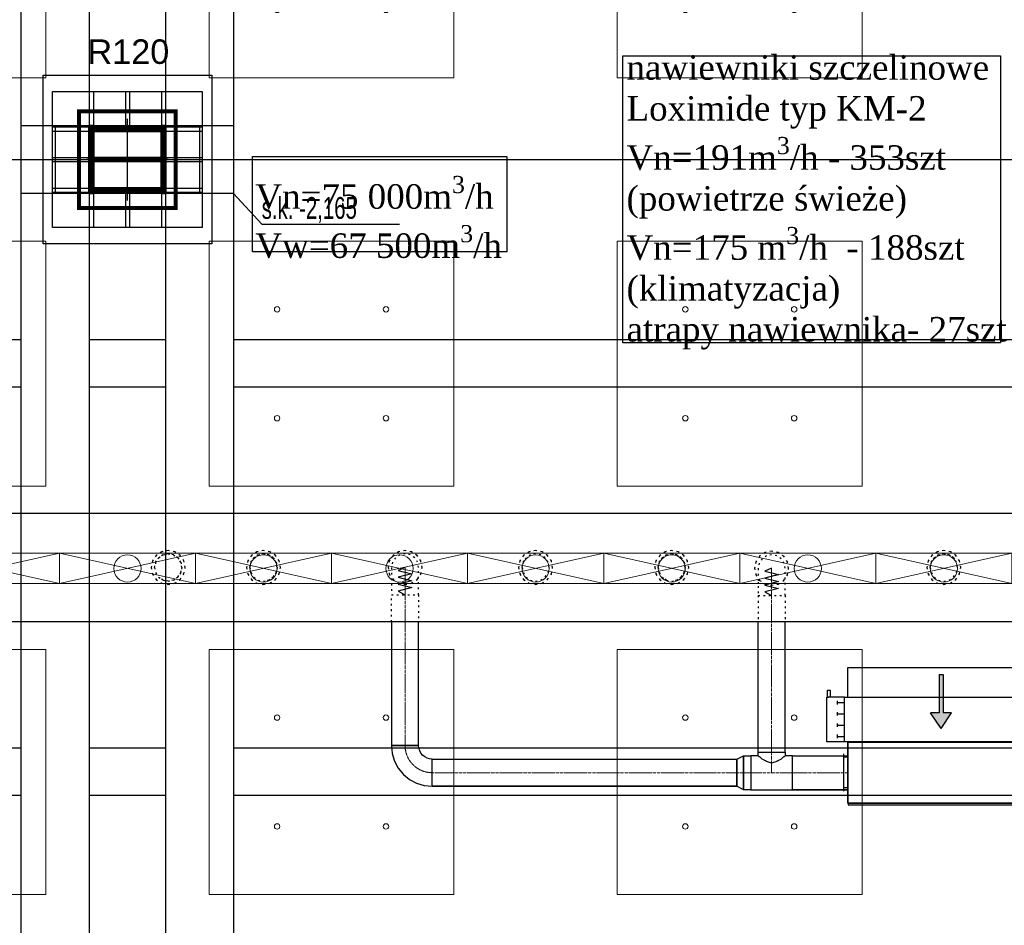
# Model space of a CAD drawing. Header units: centimetres. Extents: x -228435 to 46820, y -89367 to 152985.
# Tile 255 of 256: x -11332 to -4096, y 23374 to 30028. Entities that reach past the tile are written whole.
import ezdxf

# ---------------------------------------------------------------- set-up
doc = ezdxf.new("R2010")
doc.units = ezdxf.units.CM
doc.header["$LTSCALE"] = 50
doc.header["$PDMODE"] = 35
doc.header["$PDSIZE"] = 0.1
for name, pattern in [('CADVENT_CENTERLINE', [9.9, 7.4, -1, 0.5, -1]), ('CADVENT_HIDDEN', [0.8, 0.25, -0.55]), ('Kondygnacja  -0_5$0$HIDDEN', [9.525, 6.35, -3.175]), ('Kondygnacja  -0_5$0$HIDDEN2', [4.7625, 3.175, -1.5875]), ('Osie rzutów$0$DASHDOT2', [12.7, 6.35, -3.175, 0, -3.175])]:
    doc.linetypes.add(name, pattern=pattern)
doc.layers.get('0').update_dxf_attribs({"color": 8})
doc.layers.get('DEFPOINTS').update_dxf_attribs({"color": 8})
for name, color, linetype in [('01-103-Went PP_poziom-0_5$0$L_Nawiew', 250, 'Continuous'), ('bgde-nawiewEXP', 250, 'Continuous'), ('bgde-nawiewHIDDEN', 250, 'Continuous'), ('bgde-wywiewSOL', 5, 'Continuous'), ('bgde_AJ_opis', 7, 'Continuous'), ('Kondygnacja  -0_5$0$ARCH_GK', 8, 'Continuous'), ('Kondygnacja  -0_5$0$ARCH_INFO_ODPORNOŚĆ OGNIOWA', 8, 'Continuous'), ('Kondygnacja  -0_5$0$ARCH_KONSTR_POWYŻEJ RZUTU', 8, 'Kondygnacja  -0_5$0$HIDDEN'), ('Kondygnacja  -0_5$0$ARCH_KONSTR_POWYŻEJ RZUTU_IST', 8, 'Kondygnacja  -0_5$0$HIDDEN2'), ('Kondygnacja  -0_5$0$ARCH_KONSTRUKCJA_NIEWIDOCZNA', 8, 'Continuous'), ('Kondygnacja  -0_5$0$ARCH_OKŁADZINA', 8, 'Continuous'), ('Kondygnacja  -0_5$0$ARCH_SŁUPY', 8, 'Continuous'), ('Osie rzutów$0$ARCH_INFO_OSIE_IST', 8, 'Osie rzutów$0$DASHDOT2'), ('Osie rzutów$0$ARCH_INFO_OSIE_OPISY_IST', 8, 'Continuous')]:
    doc.layers.add(name, color=color, linetype=linetype)
for name, color, linetype, lineweight in [('bgde-nawiewCEN', 7, 'Continuous', 13), ('bgde_nawiewnik', 11, 'Continuous', 5), ('Kondygnacja  -0_5$0$ARCH_INFO_WYMIARY', 8, 'Continuous', 9), ('SU Lampy kwadratowe  -05$0$ARCH_SUFITY_PODWIESZANE', 8, 'Continuous', 9)]:
    doc.layers.add(name, color=color, linetype=linetype, lineweight=lineweight)
doc.styles.add('Kondygnacja  -0_5$0$Arial', font='ARIAL.TTF')
doc.styles.add('Kondygnacja  -0_5$0$BIKTS', font='bikromsw.shx', dxfattribs={"width": 0.8})
doc.styles.add('Kondygnacja  -0_5$0$Romans', font='Romans.shx', dxfattribs={"width": 0.7})
doc.dimstyles.new('Kondygnacja  -0_5$0$Wymiary 1-100', dxfattribs={"dimtxt": 12, "dimasz": 10, "dimexe": 5, "dimexo": 0, "dimgap": 4, "dimtad": 1, "dimrnd": 0.5, "dimzin": 12, "dimdsep": 46, "dimtxsty": 'Kondygnacja  -0_5$0$Romans', "dimblk": 'Kondygnacja  -0_5$0$_Oblique', "dimcen": 10, "dimdle": 10, "dimclrt": 55, "dimazin": 0, "dimtfac": 1, "dimtmove": 1, "dimatfit": 3, "dimfxl": 8, "dimfxlon": 1, "dimtolj": 1, "dimtzin": 0, "dimarcsym": 0})
pattern_1 = [(45, (-1133.3117, -3177.9858), (-0.6735192, 0.6735192), [])]

# ---------------------------------------------------------------- blocks, each defined once
blk = doc.blocks.new('Osie rzutów')
at = {"layer": 'Osie rzutów$0$ARCH_INFO_OSIE_IST', "ltscale": 10}
for p, q in [((11060, 12510), (11060, 4623.26)), ((11660, 12510), (11660, 4623.26)), ((11060, 7370), (11060, 7430)), ((4436.04, 7400), (15156.54, 7400)), ((11090, 7400), (11030, 7400))]:
    blk.add_line(p, q, dxfattribs=at)
blk = doc.blocks.new('SU Lampy kwadratowe  -05$0$moduł sufitu')
at = {"layer": 'SU Lampy kwadratowe  -05$0$ARCH_SUFITY_PODWIESZANE'}
for points in [[(60, -60), (240, -60), (240, -240), (60, -240)], [(360, -60), (540, -60), (540, -240), (360, -240)], [(60, -360), (240, -360), (240, -540), (60, -540)], [(360, -360), (540, -360), (540, -540), (360, -540)]]:
    blk.add_lwpolyline(points, close=True, dxfattribs=at)
for centre in [(110, -110), (190, -110), (410, -110), (490, -110), (110, -190), (190, -190), (410, -190), (490, -190), (110, -410), (190, -410), (410, -410), (490, -410), (110, -490), (190, -490), (410, -490), (490, -490)]:
    blk.add_circle(centre, 2, dxfattribs=at)
blk = doc.blocks.new('SU Lampy kwadratowe  -05')
at = {"layer": 'SU Lampy kwadratowe  -05$0$ARCH_SUFITY_PODWIESZANE'}
for points in [[(11120, 7340), (11300, 7340), (11300, 7160), (11120, 7160)], [(11420, 7340), (11600, 7340), (11600, 7160), (11420, 7160)], [(11120, 7040), (11300, 7040), (11300, 6860), (11120, 6860)], [(11420, 7040), (11600, 7040), (11600, 6860), (11420, 6860)]]:
    blk.add_lwpolyline(points, close=True, dxfattribs=at)
for centre in [(11170, 7290), (11250, 7290), (11470, 7290), (11550, 7290), (11170, 7210), (11250, 7210), (11470, 7210), (11550, 7210), (11170, 6990), (11250, 6990), (11470, 6990), (11550, 6990), (11170, 6910), (11250, 6910), (11470, 6910), (11550, 6910)]:
    blk.add_circle(centre, 2, dxfattribs=at)
for p in [(10460, 8000), (11060, 8000), (10460, 7400)]:
    blk.add_blockref('SU Lampy kwadratowe  -05$0$moduł sufitu', p, dxfattribs=at)
blk = doc.blocks.new('Kondygnacja  -0_5$0$słup_kwadrat')
at = {"layer": 'Kondygnacja  -0_5$0$ARCH_SŁUPY', "lineweight": 40}
h = blk.add_hatch(dxfattribs=at)
h.set_pattern_fill('ANSI31', color=256, scale=0.3, style=0)
h.set_pattern_definition(pattern_1)
h.paths.add_polyline_path([(36, 34), (39, 34), (39, 84), (36, 84)])
h = blk.add_hatch(dxfattribs=at)
h.set_pattern_fill('ANSI31', color=256, scale=0.3, style=0)
h.set_pattern_definition(pattern_1)
h.paths.add_polyline_path([(89, 80), (89, 83), (39, 83), (39, 80)])
h = blk.add_hatch(dxfattribs=at)
h.set_pattern_fill('ANSI31', color=256, scale=0.3, style=0)
h.set_pattern_definition(pattern_1)
h.paths.add_polyline_path([(89, 34), (92, 34), (92, 84), (89, 84)])
h = blk.add_hatch(dxfattribs=at)
h.set_pattern_fill('ANSI31', color=256, scale=0.3, style=0)
h.set_pattern_definition(pattern_1)
h.paths.add_polyline_path([(89, 57.5), (89, 60.5), (39, 60.5), (39, 57.5)])
h = blk.add_hatch(dxfattribs=at)
h.set_pattern_fill('ANSI31', color=256, scale=0.3, style=0)
h.set_pattern_definition(pattern_1)
h.paths.add_polyline_path([(89, 35), (89, 38), (39, 38), (39, 35)])
at = {"layer": 'Kondygnacja  -0_5$0$ARCH_KONSTRUKCJA_NIEWIDOCZNA'}
blk.add_lwpolyline([(119, 109), (119, 9), (9, 9), (9, 109)], close=True, dxfattribs=at)
for points in [[(36, 109), (36, 84)], [(39, 109), (39, 84)], [(62.5, 109), (62.5, 83)], [(65.5, 109), (65.5, 83)], [(89, 109), (89, 84)], [(92, 109), (92, 84)], [(9, 83), (36, 83)], [(9, 80), (36, 80)], [(92, 83), (119, 83)], [(92, 80), (119, 80)], [(9, 60.5), (36, 60.5)], [(92, 60.5), (119, 60.5)], [(9, 57.5), (36, 57.5)], [(92, 57.5), (119, 57.5)], [(9, 38), (36, 38)], [(92, 38), (119, 38)], [(9, 35), (36, 35)], [(36, 34), (36, 9)], [(39, 34), (39, 9)], [(62.5, 35), (62.5, 9)], [(65.49, 35), (65.49, 9)], [(89, 34), (89, 9)], [(92, 35), (119, 35)], [(92, 34), (92, 9)]]:
    blk.add_lwpolyline(points, dxfattribs=at)
at = {"layer": 'Kondygnacja  -0_5$0$ARCH_OKŁADZINA'}
blk.add_lwpolyline([(2, 121), (126, 121), (126, -3), (2, -3)], close=True, dxfattribs=at)
at = {"layer": 'Kondygnacja  -0_5$0$ARCH_SŁUPY', "lineweight": 40}
for p, q in [((39, 60.5), (89, 60.5)), ((89, 57.5), (39, 57.5))]:
    blk.add_line(p, q, dxfattribs=at)
at = {"layer": 'Kondygnacja  -0_5$0$ARCH_SŁUPY', "lineweight": 50, "const_width": 3}
blk.add_lwpolyline([(28.5, 94.5), (99.5, 94.5), (99.5, 23.5), (28.5, 23.5)], close=True, dxfattribs=at)
at = {"layer": 'Kondygnacja  -0_5$0$ARCH_SŁUPY', "lineweight": 40}
for points in [[(36, 84), (39, 84), (39, 34), (36, 34)], [(89, 84), (92, 84), (92, 34), (89, 34)]]:
    blk.add_lwpolyline(points, close=True, dxfattribs=at)
for points in [[(89, 83), (39, 83)], [(39, 80), (89, 80)], [(89, 38), (39, 38)], [(39, 35), (89, 35)]]:
    blk.add_lwpolyline(points, dxfattribs=at)
blk = doc.blocks.new('Kondygnacja  -0_5$0$konstrukcja istniejąca -0.5')
at = {"layer": 'Kondygnacja  -0_5$0$ARCH_KONSTR_POWYŻEJ RZUTU_IST', "ltscale": 10}
for points in [[(10982, 7425), (10982, 8575)], [(11032, 8575), (11032, 7425)], [(11088, 8575), (11088, 7425)], [(11138, 8575), (11138, 7425)], [(11138, 7375), (10982, 7375), (10982, 7425), (11138, 7425), (11138, 7375)], [(10982, 6225), (10982, 7375)], [(11032, 7375), (11032, 6225)], [(11088, 7375), (11088, 6225)], [(11138, 7375), (11138, 6225)], [(9938, 7267.89), (10982, 7267.89)], [(11032, 7267.89), (11088, 7267.89)], [(11138, 7267.89), (12182, 7267.89)], [(10982, 7232.89), (9938, 7232.89)], [(11088, 7232.89), (11032, 7232.89)], [(12182, 7232.89), (11138, 7232.89)], [(9938, 6967.89), (10982, 6967.89)], [(11032, 6967.89), (11088, 6967.89)], [(11138, 6967.89), (12182, 6967.89)], [(10982, 6932.89), (9938, 6932.89)], [(11088, 6932.89), (11032, 6932.89)], [(12182, 6932.89), (11138, 6932.89)]]:
    blk.add_lwpolyline(points, dxfattribs=at)
at = {"layer": 'Kondygnacja  -0_5$0$ARCH_KONSTR_POWYŻEJ RZUTU_IST', "ltscale": 10, "elevation": 0}
for points in [[(11007, 7425), (11007, 7375)], [(11113, 7425), (11113, 7375)]]:
    blk.add_lwpolyline(points, dxfattribs=at)
at = {"layer": 'Kondygnacja  -0_5$0$ARCH_KONSTR_POWYŻEJ RZUTU_IST'}
blk.add_lwpolyline([(11138, 7375), (11158.69, 7352.53), (11259.84, 7352.53)], dxfattribs=at)
at = {"layer": 'Kondygnacja  -0_5$0$ARCH_KONSTR_POWYŻEJ RZUTU_IST', "style": 'Kondygnacja  -0_5$0$BIKTS', "width": 0.7}
blk.add_text('s.k. -2,165', height=16, dxfattribs=at).set_placement((11158.69, 7356.46))
blk = doc.blocks.new('Kondygnacja  -0_5$0$_Oblique')
at = {"color": 0, "linetype": 'ByBlock', "lineweight": -2}
blk.add_line((-0.5, -0.5), (0.5, 0.5), dxfattribs=at)
blk = doc.blocks.new('*D212')
at = {"layer": 'DEFPOINTS', "color": 0}
for p in [(-30586.3, 81900), (-30681.1, 12489.5), (9064, 12489.5)]:
    blk.add_point(p, dxfattribs=at)
at = {"layer": 'Kondygnacja  -0_5$0$ARCH_INFO_WYMIARY', "color": 0, "lineweight": -2}
for p, q in [((-30673.1, 81900), (-30686.1, 81900)), ((-30681.1, 81910), (-30681.1, 12479.5)), ((-30673.1, 12489.5), (-30686.1, 12489.5))]:
    blk.add_line(p, q, dxfattribs=at)
at = {"layer": 'Kondygnacja  -0_5$0$ARCH_INFO_WYMIARY', "color": 0, "lineweight": -2, "xscale": 10, "yscale": 10, "zscale": 10}
for p, rotation in [((-30681.1, 81900), 90), ((-30681.1, 12489.5), 270)]:
    blk.add_blockref('Kondygnacja  -0_5$0$_Oblique', p, dxfattribs=dict(at, rotation=rotation))
at = {"layer": 'Kondygnacja  -0_5$0$ARCH_INFO_WYMIARY', "color": 55, "insert": (-30691.1, 47194.8), "char_height": 12, "attachment_point": 5, "rotation": 90, "style": 'Kondygnacja  -0_5$0$Romans'}
blk.add_mtext('\\A1;69410.5', dxfattribs=at)
blk = doc.blocks.new('A$C066D7839')
at = {"layer": 'bgde_nawiewnik'}
for p, q in [((-50, -11.15), (-50, 11.15)), ((-50, 11.15), (50, 11.15)), ((-50, -11.15), (50, 11.15)), ((50, -11.15), (-50, 11.15)), ((50, 11.15), (50, -11.15)), ((50, -11.15), (-50, -11.15))]:
    blk.add_line(p, q, dxfattribs=at)
blk.add_circle((0, 0), 10, dxfattribs=at)
blk = doc.blocks.new('A$C5B3E7367')
at = {"layer": '01-103-Went PP_poziom-0_5$0$L_Nawiew'}
h = blk.add_hatch(color=256, dxfattribs=at)
h.paths.add_polyline_path([(215, 704), (215, 674), (331.7, 674), (331.7, 612.1), (445.9, 689), (331.7, 765.9), (331.7, 704)])
h.paths.add_polyline_path([(48.3, 704), (48.3, 674), (215, 674), (215, 704)])
for p, q in [((215, 1525), (165, 1525)), ((165, 1525), (165, 1505)), ((215, 1400), (215, 1530)), ((545, 1530), (215, 1530)), ((215, 1530), (215, 1515)), ((545, 1400), (545, 1530)), ((165, 1505), (215, 1505)), ((243.8, 1452), (268.8, 1452)), ((256.2, 1452), (256.2, 1400)), ((326.2, 1452), (351.2, 1452)), ((338.8, 1452), (338.8, 1400)), ((408.8, 1452), (433.8, 1452)), ((421.2, 1452), (421.2, 1400)), ((491.2, 1452), (516.2, 1452)), ((503.8, 1452), (503.8, 1400)), ((0, 1378), (215, 1378)), ((0, 0), (0, 1378)), ((545, 1400), (215, 1400)), ((215, 1400), (215, 1378)), ((215, 1378), (215, 0)), ((545, 0), (545, 1400)), ((445.9, 689), (331.7, 765.9)), ((331.7, 704), (331.7, 765.9)), ((48.3, 704), (331.7, 704)), ((48.3, 704), (48.3, 674)), ((48.3, 674), (331.7, 674)), ((445.9, 689), (331.7, 612.1)), ((331.7, 612.1), (331.7, 674)), ((215, 0), (0, 0)), ((215, 0), (545, 0))]:
    blk.add_line(p, q, dxfattribs=at)
blk = doc.blocks.new('A$C53CA46B8')
at = {"layer": 'bgde-wywiewSOL'}
for p, q in [((112.9, 511.1), (-162.1, 511.1)), ((-137.1, 481.1), (-137.1, 511.1)), ((87.9, 481.1), (87.9, 511.1)), ((200.4, 481.1), (-249.6, 481.1)), ((-249.6, 481.1), (-249.6, -878.9)), ((200.4, 481.1), (200.4, -878.9)), ((200.4, -878.9), (-249.6, -878.9)), ((112.9, -908.9), (-162.1, -908.9)), ((-137.1, -878.9), (-137.1, -908.9)), ((87.9, -878.9), (87.9, -908.9))]:
    blk.add_line(p, q, dxfattribs=at)
at = {"layer": '01-103-Went PP_poziom-0_5$0$L_Nawiew'}
blk.add_blockref('A$C5B3E7367', (-794.6, -893.9), dxfattribs=at)

msp = doc.modelspace()

# ---------------------------------------------------------------- linework, layer by layer
at = {"layer": 'bgde-nawiewCEN', "linetype": 'CADVENT_CENTERLINE', "ltscale": 0.06}
for p, q in [((-8499.688, 26002.459), (-8499.688, 26002.933)), ((-8499.688, 26001.333), (-8499.688, 26002.459)), ((-8499.688, 25999.14), (-8499.688, 26001.333)), ((-8499.688, 25995.526), (-8499.688, 25999.14)), ((-8499.688, 25990.133), (-8499.688, 25995.526)), ((-8499.688, 25982.607), (-8499.688, 25990.133)), ((-8499.688, 25972.592), (-8499.688, 25982.607)), ((-5805.459, 25996.478), (-5805.459, 25996.952)), ((-5805.459, 25995.352), (-5805.459, 25996.478)), ((-5805.459, 25993.159), (-5805.459, 25995.352)), ((-5805.459, 25989.544), (-5805.459, 25993.159)), ((-5805.459, 25984.152), (-5805.459, 25989.544)), ((-5805.459, 25976.626), (-5805.459, 25984.152)), ((-8499.688, 25959.733), (-8499.688, 25972.592)), ((-8499.688, 25943.674), (-8499.688, 25959.733)), ((-8499.688, 25924.059), (-8499.688, 25943.674)), ((-8499.688, 25900.533), (-8499.688, 25924.059)), ((-5805.459, 25966.611), (-5805.459, 25976.626)), ((-5805.459, 25953.752), (-5805.459, 25966.611)), ((-5805.459, 25937.692), (-5805.459, 25953.752)), ((-5805.459, 25918.078), (-5805.459, 25937.692)), ((-5805.459, 25894.552), (-5805.459, 25918.078)), ((-8499.688, 25872.74), (-8499.688, 25900.533)), ((-8499.688, 25821.629), (-8499.688, 25872.74)), ((-5805.459, 25866.759), (-5805.459, 25894.552)), ((-5805.459, 25815.648), (-5805.459, 25866.759)), ((-8499.688, 25802.933), (-8499.688, 25821.629)), ((-8499.688, 24695.218), (-8499.688, 25802.933)), ((-5805.459, 25796.952), (-5805.459, 25815.648)), ((-5805.459, 24645.218), (-5805.459, 25796.952)), ((-5805.459, 24645.218), (-5805.459, 24495.218)), ((-6061.459, 24495.218), (-8299.688, 24495.218)), ((-5958.459, 24495.218), (-6061.459, 24495.218)), ((-5958.459, 24495.218), (-5805.459, 24495.218)), ((-5805.459, 24495.218), (-5652.459, 24495.218)), ((-5652.459, 24495.218), (-5246.078, 24495.218)), ((-5242.078, 24495.218), (-5246.078, 24495.218))]:
    msp.add_line(p, q, dxfattribs=at)
at = {"layer": 'bgde-nawiewCEN', "linetype": 'CADVENT_CENTERLINE', "ltscale": 0.06, "extrusion": (0, 0, -1)}
msp.add_arc((8299.688, 24695.218), 200, 270, 0, dxfattribs=at)
at = {"layer": 'bgde-nawiewEXP', "linetype": 'Continuous'}
for points in [[(-40588.801, 26403.234), (10635.702, 26403.234), (10635.702, 25603.234), (-40588.801, 25603.234)], [(-8599.688, 25603.234), (-8599.688, 24695.218), (-8593.924, 24636.691), (-8576.852, 24580.413), (-8549.129, 24528.547), (-8511.82, 24483.086), (-8466.359, 24445.777), (-8414.493, 24418.054), (-8358.215, 24400.982), (-8299.688, 24395.218), (-8299.688, 24595.218), (-8319.197, 24597.14), (-8337.956, 24602.83), (-8355.245, 24612.071), (-8370.399, 24624.507), (-8382.835, 24639.661), (-8392.076, 24656.95), (-8397.767, 24675.709), (-8399.688, 24695.218), (-8599.688, 24695.218), (-8599.688, 24695.218), (-8399.688, 24695.218), (-8399.688, 25603.234)], [(-5905.459, 24645.218), (-5705.459, 24645.218), (-5705.459, 25603.234)], [(-5905.459, 24645.218), (-5905.459, 25603.234)], [(-5905.459, 24620.218), (-5905.459, 24645.218), (-5705.459, 24645.218), (-5705.459, 24620.218)], [(-5652.459, 24370.218), (-5652.459, 24620.218), (-5246.078, 24620.218), (-5246.078, 24543.053)], [(-5246.078, 24370.218), (-5246.078, 24620.218), (-5242.078, 24620.218)], [(-8299.688, 24395.218), (-8299.688, 24595.218), (-6061.459, 24595.218), (-6061.459, 24395.218)], [(-5246.078, 24543.053), (-5246.078, 24583.606)], [(-5246.078, 24495.218), (-5246.078, 24543.053)], [(-5246.078, 24543.053), (-5246.078, 24495.218)], [(-5246.078, 24495.218), (-5246.078, 24447.383)], [(-5246.078, 24447.383), (-5246.078, 24495.218)], [(-8299.688, 24395.218), (-6061.459, 24395.218)], [(-6061.459, 24395.218), (-8299.688, 24395.218)], [(-6061.459, 24395.218), (-6061.459, 24402.83)], [(-5246.078, 24406.83), (-5246.078, 24447.383)], [(-5246.078, 24447.383), (-5246.078, 24406.83)], [(-5246.078, 24406.83), (-5246.078, 24379.733)], [(-5246.078, 24370.218), (-5246.078, 24406.83)], [(-5652.459, 24370.218), (-5246.078, 24370.218)], [(-5246.078, 24370.218), (-5652.459, 24370.218)], [(-5246.078, 24370.218), (-5242.078, 24370.218)]]:
    msp.add_lwpolyline(points, dxfattribs=at)
for points in [[(-5242.078, 24260.218), (-3882.078, 24260.218), (-3882.078, 24270.218), (-5242.078, 24270.218), (-5242.078, 24720.218), (-3882.078, 24720.218), (-3882.078, 24270.218), (-5242.078, 24270.218)], [(-6061.459, 24395.218), (-6061.459, 24595.218), (-6013.302, 24620.218), (-6013.302, 24370.218)], [(-6013.302, 24370.218), (-6013.302, 24620.218), (-5958.459, 24620.218), (-5958.459, 24370.218)], [(-5958.459, 24370.218), (-5652.459, 24370.218), (-5652.459, 24620.218), (-5705.459, 24620.218), (-5713.071, 24612.606), (-5719.463, 24610.703), (-5734.748, 24595.418), (-5761.205, 24583.606), (-5767.19, 24577.621), (-5805.459, 24566.228), (-5843.727, 24577.621), (-5849.713, 24583.606), (-5876.169, 24595.418), (-5891.454, 24610.703), (-5897.847, 24612.606), (-5905.459, 24620.218), (-5958.459, 24620.218), (-5958.459, 24379.733)]]:
    msp.add_lwpolyline(points, close=True, dxfattribs=at)
at = {"layer": 'bgde-nawiewHIDDEN', "linetype": 'CADVENT_HIDDEN'}
for points in [[(-10365.003, 26003.234), (-10355.488, 25955.399), (-10328.391, 25914.846), (-10287.838, 25887.749), (-10240.003, 25878.234), (-10192.167, 25887.749), (-10151.614, 25914.846), (-10124.518, 25955.399), (-10115.003, 26003.234), (-10124.518, 26051.069), (-10151.614, 26091.622), (-10192.167, 26118.719), (-10240.003, 26128.234), (-10287.838, 26118.719), (-10328.391, 26091.622), (-10355.488, 26051.069)], [(-10365.003, 26003.234), (-10355.488, 25955.399), (-10328.391, 25914.846), (-10287.838, 25887.749), (-10240.003, 25878.234), (-10192.167, 25887.749), (-10151.614, 25914.846), (-10124.518, 25955.399), (-10115.003, 26003.234), (-10124.518, 26051.069), (-10151.614, 26091.622), (-10192.167, 26118.719), (-10240.003, 26128.234), (-10287.838, 26118.719), (-10328.391, 26091.622), (-10355.488, 26051.069)], [(-9665.003, 26003.234), (-9655.488, 25955.399), (-9628.391, 25914.846), (-9587.838, 25887.749), (-9540.003, 25878.234), (-9492.167, 25887.749), (-9451.614, 25914.846), (-9424.518, 25955.399), (-9415.003, 26003.234), (-9424.518, 26051.069), (-9451.614, 26091.622), (-9492.167, 26118.719), (-9540.003, 26128.234), (-9587.838, 26118.719), (-9628.391, 26091.622), (-9655.488, 26051.069)], [(-9665.003, 26003.234), (-9655.488, 25955.399), (-9628.391, 25914.846), (-9587.838, 25887.749), (-9540.003, 25878.234), (-9492.167, 25887.749), (-9451.614, 25914.846), (-9424.518, 25955.399), (-9415.003, 26003.234), (-9424.518, 26051.069), (-9451.614, 26091.622), (-9492.167, 26118.719), (-9540.003, 26128.234), (-9587.838, 26118.719), (-9628.391, 26091.622), (-9655.488, 26051.069)], [(-8624.688, 26002.933), (-8615.173, 25955.098), (-8588.076, 25914.545), (-8547.523, 25887.448), (-8499.688, 25877.933), (-8451.853, 25887.448), (-8411.3, 25914.545), (-8384.203, 25955.098), (-8374.688, 26002.933), (-8384.203, 26050.768), (-8411.3, 26091.321), (-8451.853, 26118.418), (-8499.688, 26127.933), (-8547.523, 26118.418), (-8588.076, 26091.321), (-8615.173, 26050.768)], [(-8624.688, 26002.933), (-8615.173, 25955.098), (-8588.076, 25914.545), (-8547.523, 25887.448), (-8499.688, 25877.933), (-8451.853, 25887.448), (-8411.3, 25914.545), (-8384.203, 25955.098), (-8374.688, 26002.933), (-8384.203, 26050.768), (-8411.3, 26091.321), (-8451.853, 26118.418), (-8499.688, 26127.933), (-8547.523, 26118.418), (-8588.076, 26091.321), (-8615.173, 26050.768)], [(-7665.003, 26003.234), (-7655.488, 25955.399), (-7628.391, 25914.846), (-7587.838, 25887.749), (-7540.003, 25878.234), (-7492.167, 25887.749), (-7451.614, 25914.846), (-7424.518, 25955.399), (-7415.003, 26003.234), (-7424.518, 26051.069), (-7451.614, 26091.622), (-7492.167, 26118.719), (-7540.003, 26128.234), (-7587.838, 26118.719), (-7628.391, 26091.622), (-7655.488, 26051.069)], [(-7665.003, 26003.234), (-7655.488, 25955.399), (-7628.391, 25914.846), (-7587.838, 25887.749), (-7540.003, 25878.234), (-7492.167, 25887.749), (-7451.614, 25914.846), (-7424.518, 25955.399), (-7415.003, 26003.234), (-7424.518, 26051.069), (-7451.614, 26091.622), (-7492.167, 26118.719), (-7540.003, 26128.234), (-7587.838, 26118.719), (-7628.391, 26091.622), (-7655.488, 26051.069)], [(-6665.003, 26003.234), (-6655.488, 25955.399), (-6628.391, 25914.846), (-6587.838, 25887.749), (-6540.003, 25878.234), (-6492.167, 25887.749), (-6451.614, 25914.846), (-6424.518, 25955.399), (-6415.003, 26003.234), (-6424.518, 26051.069), (-6451.614, 26091.622), (-6492.167, 26118.719), (-6540.003, 26128.234), (-6587.838, 26118.719), (-6628.391, 26091.622), (-6655.488, 26051.069)], [(-6665.003, 26003.234), (-6655.488, 25955.399), (-6628.391, 25914.846), (-6587.838, 25887.749), (-6540.003, 25878.234), (-6492.167, 25887.749), (-6451.614, 25914.846), (-6424.518, 25955.399), (-6415.003, 26003.234), (-6424.518, 26051.069), (-6451.614, 26091.622), (-6492.167, 26118.719), (-6540.003, 26128.234), (-6587.838, 26118.719), (-6628.391, 26091.622), (-6655.488, 26051.069)], [(-5930.459, 25996.952), (-5920.944, 25949.116), (-5893.847, 25908.563), (-5853.294, 25881.467), (-5805.459, 25871.952), (-5757.623, 25881.467), (-5717.07, 25908.563), (-5689.974, 25949.116), (-5680.459, 25996.952), (-5689.974, 26044.787), (-5717.07, 26085.34), (-5757.623, 26112.437), (-5805.459, 26121.952), (-5853.294, 26112.437), (-5893.847, 26085.34), (-5920.944, 26044.787)], [(-5930.459, 25996.952), (-5920.944, 25949.116), (-5893.847, 25908.563), (-5853.294, 25881.467), (-5805.459, 25871.952), (-5757.623, 25881.467), (-5717.07, 25908.563), (-5689.974, 25949.116), (-5680.459, 25996.952), (-5689.974, 26044.787), (-5717.07, 26085.34), (-5757.623, 26112.437), (-5805.459, 26121.952), (-5853.294, 26112.437), (-5893.847, 26085.34), (-5920.944, 26044.787)], [(-4665.003, 26003.234), (-4655.488, 25955.399), (-4628.391, 25914.846), (-4587.838, 25887.749), (-4540.003, 25878.234), (-4492.167, 25887.749), (-4451.614, 25914.846), (-4424.518, 25955.399), (-4415.003, 26003.234), (-4424.518, 26051.069), (-4451.614, 26091.622), (-4492.167, 26118.719), (-4540.003, 26128.234), (-4587.838, 26118.719), (-4628.391, 26091.622), (-4655.488, 26051.069)], [(-4665.003, 26003.234), (-4655.488, 25955.399), (-4628.391, 25914.846), (-4587.838, 25887.749), (-4540.003, 25878.234), (-4492.167, 25887.749), (-4451.614, 25914.846), (-4424.518, 25955.399), (-4415.003, 26003.234), (-4424.518, 26051.069), (-4451.614, 26091.622), (-4492.167, 26118.719), (-4540.003, 26128.234), (-4587.838, 26118.719), (-4628.391, 26091.622), (-4655.488, 26051.069)], [(-10340.003, 26003.234), (-10332.391, 25964.966), (-10310.713, 25932.523), (-10278.271, 25910.846), (-10240.003, 25903.234), (-10201.734, 25910.846), (-10169.292, 25932.523), (-10147.615, 25964.966), (-10140.003, 26003.234), (-10147.615, 26041.502), (-10169.292, 26073.945), (-10201.734, 26095.622), (-10240.003, 26103.234), (-10278.271, 26095.622), (-10310.713, 26073.945), (-10332.391, 26041.502)], [(-9640.003, 26003.234), (-9632.391, 25964.966), (-9610.713, 25932.523), (-9578.271, 25910.846), (-9540.003, 25903.234), (-9501.734, 25910.846), (-9469.292, 25932.523), (-9447.615, 25964.966), (-9440.003, 26003.234), (-9447.615, 26041.502), (-9469.292, 26073.945), (-9501.734, 26095.622), (-9540.003, 26103.234), (-9578.271, 26095.622), (-9610.713, 26073.945), (-9632.391, 26041.502)], [(-7640.003, 26003.234), (-7632.391, 25964.966), (-7610.713, 25932.523), (-7578.271, 25910.846), (-7540.003, 25903.234), (-7501.734, 25910.846), (-7469.292, 25932.523), (-7447.615, 25964.966), (-7440.003, 26003.234), (-7447.615, 26041.502), (-7469.292, 26073.945), (-7501.734, 26095.622), (-7540.003, 26103.234), (-7578.271, 26095.622), (-7610.713, 26073.945), (-7632.391, 26041.502)], [(-6640.003, 26003.234), (-6632.391, 25964.966), (-6610.713, 25932.523), (-6578.271, 25910.846), (-6540.003, 25903.234), (-6501.734, 25910.846), (-6469.292, 25932.523), (-6447.615, 25964.966), (-6440.003, 26003.234), (-6447.615, 26041.502), (-6469.292, 26073.945), (-6501.734, 26095.622), (-6540.003, 26103.234), (-6578.271, 26095.622), (-6610.713, 26073.945), (-6632.391, 26041.502)], [(-5905.459, 25866.759), (-5905.459, 25796.952), (-5705.459, 25796.952), (-5705.459, 25996.952), (-5713.071, 26035.22), (-5734.748, 26067.662), (-5767.19, 26089.34), (-5805.459, 26096.952), (-5843.727, 26089.34), (-5876.169, 26067.662), (-5897.847, 26035.22), (-5905.459, 25996.952), (-5905.459, 25894.552)], [(-4640.003, 26003.234), (-4632.391, 25964.966), (-4610.713, 25932.523), (-4578.271, 25910.846), (-4540.003, 25903.234), (-4501.734, 25910.846), (-4469.292, 25932.523), (-4447.615, 25964.966), (-4440.003, 26003.234), (-4447.615, 26041.502), (-4469.292, 26073.945), (-4501.734, 26095.622), (-4540.003, 26103.234), (-4578.271, 26095.622), (-4610.713, 26073.945), (-4632.391, 26041.502)]]:
    msp.add_lwpolyline(points, close=True, dxfattribs=at)
for points in [[(-10340.003, 26003.234), (-10332.391, 26041.502), (-10310.713, 26073.945), (-10278.271, 26095.622)], [(-10278.271, 26095.622), (-10240.003, 26103.234), (-10201.734, 26095.622), (-10169.292, 26073.945), (-10147.615, 26041.502), (-10140.003, 26003.234), (-10147.615, 25964.966), (-10169.292, 25932.523), (-10201.734, 25910.846), (-10240.003, 25903.234), (-10278.271, 25910.846), (-10310.713, 25932.523)], [(-10278.271, 26095.622), (-10310.713, 26073.945)], [(-9632.391, 26041.502), (-9610.713, 26073.945), (-9578.271, 26095.622), (-9540.003, 26103.234), (-9501.734, 26095.622)], [(-9501.734, 26095.622), (-9540.003, 26103.234)], [(-9501.734, 26095.622), (-9469.292, 26073.945), (-9447.615, 26041.502), (-9440.003, 26003.234), (-9447.615, 25964.966), (-9469.292, 25932.523), (-9501.734, 25910.846), (-9540.003, 25903.234)], [(-8599.688, 25603.234), (-8599.688, 25802.933), (-8399.688, 25802.933), (-8399.688, 26002.933), (-8407.3, 26041.201), (-8428.977, 26073.644), (-8461.42, 26095.321), (-8499.688, 26102.933), (-8537.956, 26095.321), (-8570.399, 26073.644), (-8592.076, 26041.201), (-8599.688, 26002.933), (-8599.688, 25802.933), (-8399.688, 25802.933), (-8399.688, 25603.234)], [(-7640.003, 26003.234), (-7632.391, 25964.966), (-7610.713, 25932.523), (-7578.271, 25910.846), (-7540.003, 25903.234), (-7501.734, 25910.846), (-7469.292, 25932.523), (-7447.615, 25964.966), (-7440.003, 26003.234), (-7447.615, 26041.502), (-7469.292, 26073.945), (-7501.734, 26095.622), (-7540.003, 26103.234), (-7578.271, 26095.622), (-7610.713, 26073.945), (-7632.391, 26041.502)], [(-7640.003, 26003.234), (-7632.391, 26041.502), (-7610.713, 26073.945)], [(-6632.391, 26041.502), (-6610.713, 26073.945), (-6578.271, 26095.622)], [(-6578.271, 26095.622), (-6610.713, 26073.945)], [(-6578.271, 26095.622), (-6540.003, 26103.234), (-6501.734, 26095.622)], [(-6501.734, 26095.622), (-6540.003, 26103.234)], [(-6501.734, 26095.622), (-6469.292, 26073.945), (-6447.615, 26041.502), (-6440.003, 26003.234), (-6447.615, 25964.966), (-6469.292, 25932.523), (-6501.734, 25910.846), (-6540.003, 25903.234)], [(-4640.003, 26003.234), (-4632.391, 26041.502), (-4610.713, 26073.945), (-4578.271, 26095.622), (-4540.003, 26103.234), (-4501.734, 26095.622), (-4469.292, 26073.945), (-4447.615, 26041.502)], [(-4640.003, 26003.234), (-4632.391, 25964.966), (-4610.713, 25932.523), (-4578.271, 25910.846), (-4540.003, 25903.234), (-4501.734, 25910.846), (-4469.292, 25932.523), (-4447.615, 25964.966), (-4440.003, 26003.234), (-4447.615, 26041.502), (-4469.292, 26073.945)], [(-10340.003, 26003.234), (-10332.391, 25964.966), (-10310.713, 25932.523), (-10278.271, 25910.846)], [(-9640.003, 26003.234), (-9632.391, 26041.502)], [(-9632.391, 26041.502), (-9640.003, 26003.234)], [(-9640.003, 26003.234), (-9632.391, 25964.966)], [(-9632.391, 25964.966), (-9640.003, 26003.234)], [(-6640.003, 26003.234), (-6632.391, 26041.502)], [(-6632.391, 26041.502), (-6640.003, 26003.234)], [(-6640.003, 26003.234), (-6632.391, 25964.966)], [(-6632.391, 25964.966), (-6640.003, 26003.234)], [(-9632.391, 25964.966), (-9610.713, 25932.523), (-9578.271, 25910.846), (-9540.003, 25903.234), (-9501.734, 25910.846)], [(-6632.391, 25964.966), (-6610.713, 25932.523), (-6578.271, 25910.846)], [(-6578.271, 25910.846), (-6610.713, 25932.523)], [(-6578.271, 25910.846), (-6540.003, 25903.234), (-6501.734, 25910.846)], [(-5905.459, 25796.952), (-5705.459, 25796.952), (-5705.459, 25603.234)], [(-5905.459, 25796.952), (-5905.459, 25603.234)], [(-5242.078, 24370.218), (-5242.078, 24620.218)]]:
    msp.add_lwpolyline(points, dxfattribs=at)
at = {"layer": 'bgde-nawiewHIDDEN'}
for points in [[(-10240.003, 26003.234), (-10240.003, 26003.234)], [(-9540.003, 26003.234), (-9540.003, 26003.234)], [(-8499.688, 26002.933), (-8549.688, 25981.635), (-8449.688, 25956.274), (-8549.688, 25931.053), (-8449.688, 25905.768), (-8549.688, 25880.233), (-8449.688, 25854.874), (-8549.688, 25829.415), (-8499.688, 25802.933)], [(-7540.003, 26003.234), (-7540.003, 26003.234)], [(-6540.003, 26003.234), (-6540.003, 26003.234)], [(-5805.459, 25996.952), (-5855.459, 25975.654), (-5755.459, 25950.292), (-5855.459, 25925.072), (-5755.459, 25899.787), (-5855.459, 25874.252), (-5755.459, 25848.893), (-5855.459, 25823.434), (-5805.459, 25796.952)], [(-4540.003, 26003.234), (-4540.003, 26003.234)]]:
    msp.add_lwpolyline(points, dxfattribs=at)
at = {"layer": 'bgde_AJ_opis'}
for points in [[(-6899.886, 29763.152), (-4123.53, 29763.152), (-4123.53, 27653.207), (-6899.886, 27653.207)], [(-9619.798, 29023.675), (-7752.371, 29022.929), (-7752.371, 28321.464), (-9619.798, 28322.21)]]:
    msp.add_lwpolyline(points, close=True, dxfattribs=at)
at = {"layer": 'Kondygnacja  -0_5$0$ARCH_GK', "linetype": 'Continuous', "lineweight": -3}
msp.add_line((-10185, 29050), (-10185, 28950), dxfattribs=at)

# ---------------------------------------------------------------- block references
at = {"layer": '01-103-Went PP_poziom-0_5$0$L_Nawiew', "xscale": 10, "yscale": 10, "zscale": 10}
for p in [(-11540, 25996.041, 1920), (-10540, 25996.041, 1920), (-9540, 25996.041, 1920), (-8540, 25996.041, 1920), (-7540, 25996.041, 1920), (-6540, 25996.041, 1920), (-5540, 25996.041, 1920), (-4540, 25996.041, 1920)]:
    msp.add_blockref('A$C066D7839', p, dxfattribs=at)
at = {"layer": '01-103-Went PP_poziom-0_5$0$L_Nawiew', "xscale": -1, "rotation": 90}
msp.add_blockref('A$C53CA46B8', (-4765.04, 24471.522, 210.499), dxfattribs=at)
at = {"layer": 'Kondygnacja  -0_5$0$ARCH_KONSTR_POWYŻEJ RZUTU', "xscale": 10, "yscale": 10, "zscale": 10}
msp.add_blockref('Kondygnacja  -0_5$0$konstrukcja istniejąca -0.5', (-121140, -45000), dxfattribs=at)
at = {"layer": 'Kondygnacja  -0_5$0$ARCH_SŁUPY', "xscale": 10, "yscale": 10, "zscale": 10}
msp.add_blockref('Kondygnacja  -0_5$0$słup_kwadrat', (-11180, 28410), dxfattribs=at)
at = {"layer": 'Osie rzutów$0$ARCH_INFO_OSIE_OPISY_IST', "xscale": 10, "yscale": 10, "zscale": 10}
msp.add_blockref('Osie rzutów', (-121140, -45000), dxfattribs=at)
at = {"layer": 'SU Lampy kwadratowe  -05$0$ARCH_SUFITY_PODWIESZANE', "xscale": 10, "yscale": 10, "zscale": 10}
msp.add_blockref('SU Lampy kwadratowe  -05', (-121140, -45000), dxfattribs=at)

# ---------------------------------------------------------------- texts
at = {"layer": 'bgde_AJ_opis', "char_height": 180, "attachment_point": 1}
for s, insert, width in [('\\A1;{\\fTimes New Roman|b0|i0|c238|p18;nawiewniki szczelinowe Loximide typ KM-2\\PVn=191m\\H0.7X;\\S3^ ;\\H1.429X;/h - 353szt (powietrze świeże)\\PVn=175 m\\H0.7X;\\S3^ ;\\H1.429X;/h  - 188szt\\P(klimatyzacja)\\P\\H0.9997X;atrapy nawiewnika- 27szt}', (-6871.994, 29766.623), 2781.76023), ('\\A1;{\\fTimes New Roman|b0|i0|c238|p18;Vn=75 000m\\H0.7x;\\S3^ ;\\H1.4286x;/h\\PVw=\\H0.99998x;67 500m\\H0.7x;\\S3^ ;\\H1.4286x;/h}', (-9599.619, 28880.114), 2010.79831)]:
    msp.add_mtext(s, dxfattribs=dict(at, insert=insert, width=width))
at = {"layer": 'Kondygnacja  -0_5$0$ARCH_INFO_ODPORNOŚĆ OGNIOWA', "insert": (-10532.905, 29941.838), "char_height": 180, "width": 533.32525, "attachment_point": 5, "style": 'Kondygnacja  -0_5$0$Arial'}
msp.add_mtext('\\PR120', dxfattribs=at)

# ---------------------------------------------------------------- dimensions: what is measured, and where the dimension line sits
at = {"layer": 'Kondygnacja  -0_5$0$ARCH_INFO_WYMIARY'}
dim = msp.add_linear_dim(base=(-30681.114, 12489.5), p1=(-30586.301, 81900), p2=(9064, 12489.5), angle=90, dimstyle='Kondygnacja  -0_5$0$Wymiary 1-100', dxfattribs=at)
dim.commit()
dim.dimension.update_dxf_attribs({"geometry": '*D212', "text_midpoint": (-30691.114, 47194.75)})

doc.saveas('drawing.dxf')
